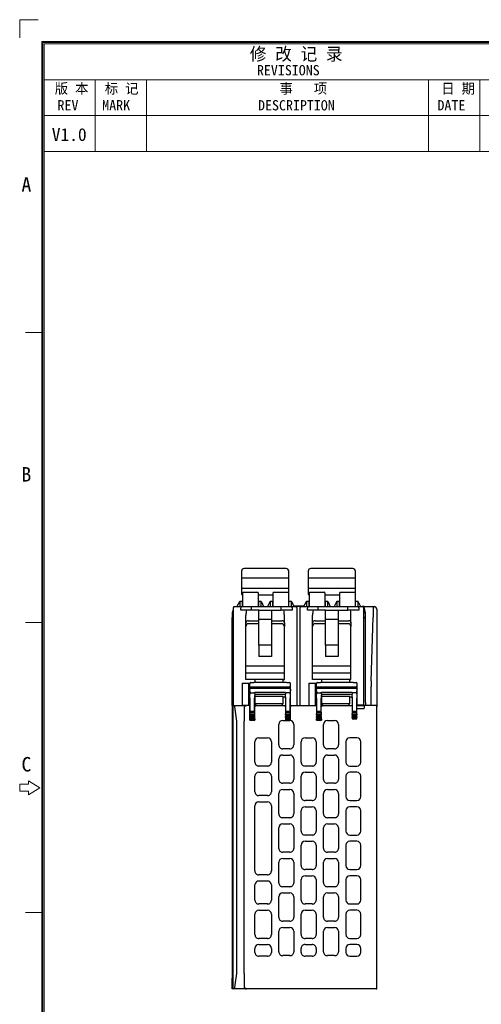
# Model space of a CAD drawing. Header units: millimetres. Extents: x 0 to 427, y 0 to 299.
# Tile 12 of 34: x 0 to 90, y 107 to 299. Entities that reach past the tile are written whole.
import ezdxf
from ezdxf.enums import TextEntityAlignment as Align

# ---------------------------------------------------------------- set-up
doc = ezdxf.new("R2010")
doc.units = ezdxf.units.MM
doc.header["$MEASUREMENT"] = 0
for name, color, linetype, lineweight in [('Layer0000', 7, 'Continuous', 25), ('粗实线', 7, 'Continuous', 30), ('细实线层', 7, 'Continuous', 18)]:
    doc.layers.add(name, color=color, linetype=linetype, lineweight=lineweight)
doc.styles.add('鸿蒙CAD', font='txt')

# ---------------------------------------------------------------- blocks, each defined once
blk = doc.blocks.new('Plastic_A3')
at = {"layer": '细实线层'}
for p, q in [((225.46, 633.8), (225.46, 630.27)), ((225.46, 633.8), (229, 633.8)), ((229.71, 338.7), (229.71, 629.56)), ((229.71, 629.56), (648.26, 629.56)), ((229.93, 338.92), (229.93, 629.33)), ((229.93, 629.33), (648.03, 629.33)), ((230.16, 339.15), (230.16, 629.11)), ((230.16, 629.11), (647.81, 629.11)), ((230.16, 622.11), (330.16, 622.11)), ((240.16, 608.11), (240.16, 622.11)), ((250.16, 608.11), (250.16, 622.11)), ((305.16, 608.11), (305.16, 622.11)), ((315.16, 608.11), (315.16, 622.11)), ((230.16, 615.11), (330.16, 615.11)), ((230.16, 608.11), (330.16, 608.11)), ((229.93, 572.83), (226.54, 572.83)), ((229.93, 516.33), (226.54, 516.33)), ((227.11, 485.49), (227.11, 484.81)), ((229.37, 484.13), (227.11, 485.49)), ((225.41, 484.81), (225.41, 483.45)), ((227.11, 484.81), (225.41, 484.81)), ((227.11, 482.77), (229.37, 484.13)), ((225.41, 483.45), (227.11, 483.45)), ((227.11, 483.45), (227.11, 482.77)), ((229.93, 459.83), (226.54, 459.83))]:
    blk.add_line(p, q, dxfattribs=at)
at = {"layer": '细实线层', "style": '鸿蒙CAD'}
for s, height, p in [('REVISIONS', 2, (271.68, 622.96)), ('REV', 2, (232.79, 616.13)), ('MARK', 2, (241.51, 616.13)), ('DESCRIPTION', 2, (271.9, 616.13)), ('DATE', 2, (306.89, 616.13)), ('A', 2.82, (225.76, 600.29)), ('B', 2.82, (225.76, 543.79)), ('C', 2.82, (225.76, 487.29))]:
    blk.add_text(s, height=height, dxfattribs=at).set_placement(p)
at = {"layer": '细实线层', "attachment_point": 7, "style": '鸿蒙CAD'}
for s, insert, char_height, width in [('修 改 记 录', (270.29, 625.59), 2.5, 21.9821), ('版 本', (232.26, 619.17), 2, 9.8795), ('标 记', (242.02, 619.17), 2, 9.692), ('事   项', (276.09, 619.17), 2, 14.2946), ('日 期', (307.65, 619.17), 2, 8.6607)]:
    blk.add_mtext(s, dxfattribs=dict(at, insert=insert, char_height=char_height, width=width))
at = {"layer": '细实线层', "style": '鸿蒙CAD'}
for tag, p in [('V1.0', (231.67, 610.16)), ('XXXN', (538.26, 343))]:
    blk.add_attdef(tag, p, '', height=2.5, dxfattribs=at)
for tag, height, p in [('XXXE', 2.5, (540.24, 365.07)), ('XXXC', 2.5, (573.27, 365.07)), ('XXXA', 2, (624.03, 365.07)), ('XXXG', 2.5, (497.76, 358.07)), ('XXXK', 2, (514.01, 357.04)), ('mm', 2.5, (540.24, 358.07)), ('XXXD', 2.5, (573.27, 358.07)), ('XXXB', 2.5, (624.03, 358.07)), ('XXXM', 2.5, (501.13, 341.19))]:
    blk.add_attdef(tag, text='', height=height, dxfattribs=at).set_placement(p, align=Align.CENTER)
blk.add_attdef('XXXJ', text='', height=2.5, dxfattribs=at).set_placement((503.31, 352.09), align=Align.MIDDLE_RIGHT)

msp = doc.modelspace()

# ---------------------------------------------------------------- linework, layer by layer
at = {"layer": 'Layer0000', "color": 7, "linetype": 'Continuous', "lineweight": 25}
for p, q in [((43.22, 191.9), (43.22, 190.5)), ((51.92, 192.4), (43.72, 192.4)), ((52.42, 190.5), (52.42, 191.9)), ((56.22, 191.9), (56.22, 190.5)), ((64.92, 192.4), (56.72, 192.4)), ((65.42, 190.5), (65.42, 191.9)), ((52.42, 190.5), (43.22, 190.5)), ((43.22, 190.5), (43.22, 188.51)), ((52.42, 188.51), (52.42, 190.5)), ((65.42, 190.5), (56.22, 190.5)), ((56.22, 190.5), (56.22, 188.51)), ((65.42, 188.51), (65.42, 190.5)), ((52.42, 188.51), (43.22, 188.51)), ((43.22, 188.51), (43.22, 187.55)), ((52.42, 187.55), (52.42, 188.51)), ((65.42, 188.51), (56.22, 188.51)), ((56.22, 188.51), (56.22, 187.55)), ((65.42, 187.55), (65.42, 188.51)), ((43.22, 187.55), (43.22, 187.4)), ((43.22, 187.4), (43.22, 187.33)), ((43.22, 187.33), (43.22, 187.31)), ((43.22, 187.31), (43.47, 187.31)), ((43.47, 187.31), (43.22, 187.31)), ((43.47, 184.98), (43.47, 187.68)), ((43.57, 187.78), (46.37, 187.78)), ((46.47, 187.68), (46.47, 184.98)), ((49.37, 187.2), (46.47, 187.2)), ((49.37, 184.98), (49.37, 187.68)), ((49.47, 187.78), (52.27, 187.78)), ((52.37, 187.68), (52.37, 184.98)), ((52.37, 187.31), (52.42, 187.31)), ((52.42, 187.31), (52.37, 187.31)), ((52.42, 187.4), (52.42, 187.55)), ((52.42, 187.33), (52.42, 187.4)), ((52.42, 187.31), (52.42, 187.33)), ((56.22, 187.55), (56.22, 187.4)), ((56.22, 187.4), (56.22, 187.33)), ((56.22, 187.33), (56.22, 187.31)), ((56.22, 187.31), (56.47, 187.31)), ((56.47, 187.31), (56.22, 187.31)), ((56.47, 184.98), (56.47, 187.68)), ((56.57, 187.78), (59.37, 187.78)), ((59.47, 187.68), (59.47, 184.98)), ((62.37, 187.2), (59.47, 187.2)), ((62.37, 184.98), (62.37, 187.68)), ((62.47, 187.78), (65.27, 187.78)), ((65.37, 187.68), (65.37, 184.98)), ((65.37, 187.31), (65.42, 187.31)), ((65.42, 187.31), (65.37, 187.31)), ((65.42, 187.4), (65.42, 187.55)), ((65.42, 187.33), (65.42, 187.4)), ((65.42, 187.31), (65.42, 187.33)), ((41.57, 184.38), (41.42, 183.78)), ((41.57, 184.68), (41.57, 165.68)), ((41.87, 184.98), (43.19, 184.98)), ((42.84, 185.93), (42.29, 184.98)), ((43.01, 185.98), (42.93, 185.98)), ((42.96, 184.98), (42.96, 185.88)), ((43.27, 185.98), (43.01, 185.98)), ((43.07, 184.29), (43.07, 184.68)), ((44.98, 184.29), (43.07, 184.29)), ((43.19, 184.98), (45.19, 184.98)), ((43.37, 185.88), (43.37, 184.98)), ((45.19, 184.29), (44.98, 184.29)), ((45.19, 184.98), (50.95, 184.98)), ((45.19, 184.68), (45.19, 184.98)), ((45.19, 184.29), (45.19, 184.68)), ((46.57, 184.29), (45.19, 184.29)), ((46.57, 184.98), (46.57, 185.88)), ((46.57, 182.49), (46.57, 184.29)), ((46.57, 184.29), (49.07, 184.29)), ((46.93, 185.98), (46.67, 185.98)), ((47.01, 185.98), (46.93, 185.98)), ((46.99, 185.88), (46.98, 184.98)), ((47.1, 185.92), (47.53, 184.98)), ((48.74, 185.92), (48.31, 184.98)), ((48.91, 185.98), (48.83, 185.98)), ((48.86, 184.98), (48.86, 185.88)), ((49.17, 185.98), (48.91, 185.98)), ((49.07, 184.29), (49.07, 182.49)), ((49.07, 184.29), (50.95, 184.29)), ((49.27, 185.88), (49.27, 184.98)), ((50.95, 184.98), (52.95, 184.98)), ((50.95, 184.68), (50.95, 184.98)), ((50.95, 184.29), (50.95, 184.68)), ((51.16, 184.29), (50.95, 184.29)), ((53.07, 184.29), (51.16, 184.29)), ((52.47, 184.98), (52.47, 185.88)), ((52.91, 185.98), (52.57, 185.98)), ((52.89, 185.88), (52.88, 184.98)), ((52.95, 184.98), (53.77, 184.98)), ((53, 185.92), (53.43, 184.98)), ((53.07, 184.68), (53.07, 184.29)), ((55.35, 185.08), (53.39, 185.08)), ((54.87, 184.98), (53.77, 184.98)), ((54.07, 165.68), (54.07, 184.68)), ((54.57, 184.68), (54.57, 165.68)), ((54.87, 184.98), (56.19, 184.98)), ((55.36, 185.1), (54.89, 185.1)), ((54.89, 185.1), (54.89, 185.08)), ((55.84, 185.93), (55.29, 184.98)), ((56.01, 185.98), (55.93, 185.98)), ((55.96, 184.98), (55.96, 185.88)), ((56.27, 185.98), (56.01, 185.98)), ((56.07, 184.29), (56.07, 184.68)), ((57.98, 184.29), (56.07, 184.29)), ((56.19, 184.98), (58.19, 184.98)), ((56.37, 185.88), (56.37, 184.98)), ((58.19, 184.29), (57.98, 184.29)), ((58.19, 184.98), (63.95, 184.98)), ((58.19, 184.68), (58.19, 184.98)), ((58.19, 184.29), (58.19, 184.68)), ((59.57, 184.29), (58.19, 184.29)), ((59.57, 184.98), (59.57, 185.88)), ((59.57, 182.49), (59.57, 184.29)), ((59.57, 184.29), (62.07, 184.29)), ((59.93, 185.98), (59.67, 185.98)), ((60.01, 185.98), (59.93, 185.98)), ((59.99, 185.88), (59.98, 184.98)), ((60.1, 185.92), (60.53, 184.98)), ((61.74, 185.92), (61.31, 184.98)), ((61.91, 185.98), (61.83, 185.98)), ((61.86, 184.98), (61.86, 185.88)), ((62.17, 185.98), (61.91, 185.98)), ((62.07, 184.29), (62.07, 182.49)), ((62.07, 184.29), (63.95, 184.29)), ((62.27, 185.88), (62.27, 184.98)), ((63.95, 184.98), (65.95, 184.98)), ((63.95, 184.68), (63.95, 184.98)), ((63.95, 184.29), (63.95, 184.68)), ((64.16, 184.29), (63.95, 184.29)), ((66.07, 184.29), (64.16, 184.29)), ((65.47, 184.98), (65.47, 185.88)), ((65.91, 185.98), (65.57, 185.98)), ((65.89, 185.88), (65.88, 184.98)), ((65.95, 184.98), (66.77, 184.98)), ((66, 185.92), (66.43, 184.98)), ((66.07, 184.68), (66.07, 184.29)), ((67.12, 184.98), (66.77, 184.98)), ((67.07, 165.76), (67.07, 184.68)), ((67.22, 183.77), (67.07, 184.38)), ((67.12, 184.96), (67.12, 184.98)), ((67.12, 184.98), (69.12, 184.98)), ((67.42, 183.78), (67.12, 184.96)), ((68.91, 184.7), (68.87, 182.91)), ((69.12, 184.98), (69.15, 184.98)), ((69.62, 184.48), (69.62, 182.91)), ((41.42, 183.78), (41.42, 182.84)), ((41.42, 182.77), (41.42, 182.84)), ((41.42, 165.68), (41.42, 182.77)), ((44.07, 181.83), (44.07, 183.29)), ((46.57, 177.49), (46.57, 182.49)), ((49.07, 182.49), (46.57, 182.49)), ((49.07, 182.49), (49.07, 177.49)), ((51.57, 181.83), (51.57, 183.29)), ((57.07, 181.83), (57.07, 183.29)), ((59.57, 177.49), (59.57, 182.49)), ((62.07, 182.49), (59.57, 182.49)), ((62.07, 182.49), (62.07, 177.49)), ((64.57, 181.83), (64.57, 183.29)), ((67.07, 182.83), (67.22, 182.84)), ((67.07, 182.78), (67.22, 182.78)), ((67.42, 182.84), (67.22, 182.84)), ((67.42, 182.84), (67.42, 183.78)), ((67.42, 182.58), (67.42, 182.84)), ((67.42, 166.33), (67.42, 182.58)), ((68.53, 170.51), (68.87, 182.91)), ((69.62, 182.91), (69.62, 169.33)), ((44.07, 181.11), (44.07, 181.83)), ((44.07, 173.37), (44.07, 181.11)), ((44.57, 182.22), (46.57, 182.22)), ((46.57, 181.65), (44.57, 181.65)), ((49.07, 182.22), (51.07, 182.22)), ((51.07, 181.65), (49.07, 181.65)), ((51.57, 181.83), (51.57, 181.11)), ((51.57, 173.37), (51.57, 181.11)), ((57.07, 181.11), (57.07, 181.83)), ((57.07, 173.37), (57.07, 181.11)), ((57.57, 182.22), (59.57, 182.22)), ((59.57, 181.65), (57.57, 181.65)), ((62.07, 182.22), (64.07, 182.22)), ((64.07, 181.65), (62.07, 181.65)), ((64.57, 181.83), (64.57, 181.11)), ((64.57, 173.37), (64.57, 181.11)), ((49.07, 177.49), (46.57, 177.49)), ((46.57, 177.49), (46.57, 175.29)), ((49.07, 177.49), (49.07, 175.29)), ((62.07, 177.49), (59.57, 177.49)), ((59.57, 177.49), (59.57, 175.29)), ((62.07, 177.49), (62.07, 175.29)), ((49.07, 175.29), (46.57, 175.29)), ((62.07, 175.29), (59.57, 175.29)), ((44.07, 172.02), (44.07, 173.37)), ((51.57, 173.37), (44.07, 173.37)), ((51.57, 172.02), (51.57, 173.37)), ((57.07, 172.02), (57.07, 173.37)), ((64.57, 173.37), (57.07, 173.37)), ((64.57, 172.02), (64.57, 173.37)), ((44.07, 170.78), (44.07, 172.02)), ((51.57, 172.02), (44.07, 172.02)), ((51.57, 170.78), (51.57, 172.02)), ((57.07, 170.78), (57.07, 172.02)), ((64.57, 172.02), (57.07, 172.02)), ((64.57, 170.78), (64.57, 172.02)), ((43.32, 170.08), (43.32, 165.68)), ((43.32, 170.08), (44.85, 170.08)), ((45.87, 170.78), (44.07, 170.78)), ((44.67, 165.68), (44.67, 170.08)), ((44.83, 165.68), (44.83, 169.98)), ((44.83, 169.37), (45.03, 169.37)), ((45.03, 170.18), (45.61, 170.18)), ((45.03, 169.37), (52.56, 169.37)), ((45.05, 169.09), (52.54, 169.09)), ((47.61, 170.18), (45.61, 170.18)), ((45.87, 170.76), (45.87, 170.78)), ((45.87, 170.18), (45.87, 170.76)), ((51.32, 170.76), (45.87, 170.76)), ((51.98, 170.18), (47.61, 170.18)), ((51.32, 170.76), (51.32, 170.78)), ((51.32, 170.78), (51.57, 170.78)), ((51.32, 170.18), (51.32, 170.76)), ((51.98, 170.18), (52.56, 170.18)), ((52.76, 169.37), (52.56, 169.37)), ((52.76, 165.68), (52.76, 169.98)), ((56.32, 170.08), (56.32, 165.68)), ((56.32, 170.08), (57.85, 170.08)), ((56.32, 170.08), (56.32, 165.68)), ((56.32, 170.08), (57.85, 170.08)), ((58.87, 170.78), (57.07, 170.78)), ((57.67, 165.68), (57.67, 170.08)), ((57.83, 165.68), (57.83, 169.98)), ((57.83, 169.37), (58.03, 169.37)), ((58.03, 170.18), (58.61, 170.18)), ((58.03, 169.37), (65.56, 169.37)), ((58.05, 169.09), (65.54, 169.09)), ((60.61, 170.18), (58.61, 170.18)), ((58.87, 170.76), (58.87, 170.78)), ((58.87, 170.18), (58.87, 170.76)), ((64.32, 170.76), (58.87, 170.76)), ((64.98, 170.18), (60.61, 170.18)), ((64.32, 170.76), (64.32, 170.78)), ((64.32, 170.78), (64.57, 170.78)), ((64.32, 170.18), (64.32, 170.76)), ((64.98, 170.18), (65.56, 170.18)), ((65.76, 169.37), (65.56, 169.37)), ((65.76, 165.68), (65.76, 169.98)), ((68.52, 169.39), (68.52, 169.44)), ((68.53, 165.68), (68.52, 169.39)), ((69.62, 169.33), (69.62, 165.48)), ((44.85, 168.59), (44.85, 167.99)), ((44.85, 167.99), (44.86, 167.95)), ((44.86, 167.15), (44.86, 164.38)), ((45.05, 168.18), (45.59, 168.18)), ((45.78, 167.95), (45.79, 167.98)), ((45.78, 164.38), (45.78, 167.15)), ((51.8, 168.24), (45.79, 168.24)), ((45.79, 167.98), (45.79, 168.24)), ((45.81, 167.89), (51.78, 167.89)), ((45.81, 167.38), (45.87, 167.38)), ((45.81, 165.68), (45.81, 167.38)), ((45.87, 166.01), (45.87, 167.48)), ((51.32, 167.48), (45.87, 167.48)), ((51.32, 166.01), (51.32, 167.48)), ((51.32, 167.38), (51.78, 167.38)), ((51.78, 167.38), (51.78, 165.68)), ((51.8, 168.24), (51.8, 167.98)), ((51.8, 167.98), (51.81, 167.95)), ((51.81, 167.15), (51.81, 164.38)), ((52.54, 168.18), (52, 168.18)), ((52.73, 167.95), (52.74, 167.99)), ((52.73, 164.38), (52.73, 167.15)), ((52.74, 167.99), (52.74, 168.59)), ((57.85, 168.59), (57.85, 167.99)), ((57.85, 167.99), (57.86, 167.95)), ((57.86, 167.15), (57.86, 164.38)), ((58.05, 168.18), (58.59, 168.18)), ((58.78, 167.95), (58.79, 167.98)), ((58.78, 164.38), (58.78, 167.15)), ((64.8, 168.24), (58.79, 168.24)), ((58.79, 167.98), (58.79, 168.24)), ((58.81, 167.89), (64.78, 167.89)), ((58.81, 167.38), (58.87, 167.38)), ((58.81, 165.68), (58.81, 167.38)), ((58.87, 166.01), (58.87, 167.48)), ((64.32, 167.48), (58.87, 167.48)), ((64.32, 166.01), (64.32, 167.48)), ((64.32, 167.38), (64.78, 167.38)), ((64.78, 167.38), (64.78, 165.68)), ((64.8, 168.24), (64.8, 167.98)), ((64.8, 167.98), (64.81, 167.95)), ((64.81, 167.15), (64.81, 164.38)), ((65.54, 168.18), (65, 168.18)), ((65.73, 167.95), (65.74, 167.99)), ((65.73, 164.38), (65.73, 167.15)), ((65.74, 167.99), (65.74, 168.59)), ((41.42, 165.68), (41.42, 163.57)), ((41.62, 165.68), (41.42, 165.68)), ((41.62, 110.48), (41.62, 165.68)), ((41.67, 165.68), (41.62, 165.68)), ((41.67, 165.68), (41.87, 165.68)), ((41.67, 165.67), (41.67, 165.68)), ((41.7, 165.67), (41.67, 165.67)), ((41.74, 165.67), (41.71, 165.67)), ((41.78, 165.67), (41.74, 165.67)), ((41.87, 165.68), (43.32, 165.68)), ((42.32, 162.68), (41.9, 165.45)), ((44.72, 165.68), (43.32, 165.68)), ((44.22, 165.67), (43.32, 165.67)), ((43.72, 165.17), (43.72, 162.68)), ((44.62, 165.68), (44.62, 165.68)), ((44.72, 165.68), (44.81, 165.68)), ((44.81, 165.68), (44.83, 165.68)), ((44.81, 165.68), (44.85, 165.6)), ((44.85, 162.88), (44.85, 165.1)), ((45.79, 165.63), (45.81, 165.68)), ((45.79, 162.88), (45.79, 165.42)), ((45.81, 165.68), (51.78, 165.68)), ((51.32, 166.01), (45.87, 166.01)), ((51.78, 165.68), (51.8, 165.63)), ((51.8, 165.42), (51.8, 162.91)), ((52.74, 165.63), (52.76, 165.68)), ((57.85, 165.63), (52.74, 165.63)), ((52.74, 162.91), (52.74, 165.43)), ((52.76, 165.68), (57.62, 165.68)), ((58.79, 165.63), (58.81, 165.68)), ((58.81, 165.68), (64.78, 165.68)), ((64.32, 166.01), (58.87, 166.01)), ((67.12, 165.64), (65.74, 165.64)), ((65.74, 165.14), (67.12, 165.14)), ((67.12, 165.76), (65.76, 165.75)), ((67.12, 165.76), (67.12, 165.68)), ((67.12, 165.68), (67.12, 165.18)), ((69.5, 165.68), (67.12, 165.68)), ((67.12, 165.14), (67.12, 165.18)), ((67.22, 165.68), (67.22, 165.68)), ((67.42, 166.29), (67.42, 166.29)), ((67.42, 166.28), (67.42, 165.68)), ((69.62, 110.68), (69.62, 165.48)), ((41.42, 163.57), (41.42, 156.9)), ((44.85, 163.19), (45.78, 163.19)), ((44.85, 163.19), (44.85, 163.08)), ((45.06, 164.58), (44.86, 164.38)), ((44.86, 164.38), (45.78, 164.38)), ((44.86, 164.38), (44.86, 164.38)), ((44.86, 164.38), (44.86, 164.08)), ((44.86, 164.08), (45.78, 164.08)), ((44.86, 163.88), (45.78, 163.88)), ((44.86, 163.88), (44.86, 163.88)), ((44.86, 163.68), (45.78, 163.68)), ((44.86, 163.68), (44.86, 163.58)), ((44.86, 163.58), (45.78, 163.58)), ((44.86, 163.38), (45.78, 163.38)), ((45.06, 164.58), (45.58, 164.58)), ((45.58, 164.58), (45.78, 164.38)), ((45.78, 164.38), (45.78, 164.38)), ((45.78, 164.38), (45.78, 164.08)), ((45.78, 163.88), (45.78, 163.88)), ((45.78, 163.68), (45.78, 163.58)), ((45.78, 163.19), (45.78, 163.08)), ((52.01, 164.58), (51.81, 164.38)), ((51.81, 164.38), (52.73, 164.38)), ((51.81, 164.38), (51.81, 164.38)), ((51.81, 164.38), (51.81, 164.08)), ((51.81, 164.08), (52.73, 164.08)), ((51.81, 163.88), (52.73, 163.88)), ((51.81, 163.88), (51.81, 163.88)), ((51.81, 163.68), (52.73, 163.68)), ((51.81, 163.68), (51.81, 163.58)), ((51.81, 163.58), (52.73, 163.58)), ((51.81, 163.38), (52.73, 163.38)), ((51.81, 163.19), (52.74, 163.19)), ((51.81, 163.19), (51.81, 163.08)), ((52.01, 164.58), (52.53, 164.58)), ((52.73, 164.38), (52.53, 164.58)), ((52.73, 164.38), (52.73, 164.38)), ((52.73, 164.08), (52.73, 164.38)), ((52.73, 163.88), (52.73, 163.88)), ((52.73, 163.58), (52.73, 163.68)), ((52.74, 163.08), (52.74, 163.19)), ((57.85, 163.19), (58.78, 163.19)), ((57.85, 163.19), (57.85, 163.08)), ((58.06, 164.58), (57.86, 164.38)), ((57.86, 164.38), (58.78, 164.38)), ((57.86, 164.38), (57.86, 164.38)), ((57.86, 164.38), (57.86, 164.08)), ((57.86, 164.08), (58.78, 164.08)), ((57.86, 163.88), (58.78, 163.88)), ((57.86, 163.88), (57.86, 163.88)), ((57.86, 163.68), (58.78, 163.68)), ((57.86, 163.68), (57.86, 163.58)), ((57.86, 163.58), (58.78, 163.58)), ((57.86, 163.38), (58.78, 163.38)), ((58.06, 164.58), (58.58, 164.58)), ((58.58, 164.58), (58.78, 164.38)), ((58.78, 164.38), (58.78, 164.38)), ((58.78, 164.38), (58.78, 164.08)), ((58.78, 163.88), (58.78, 163.88)), ((58.78, 163.68), (58.78, 163.58)), ((58.78, 163.19), (58.78, 163.08)), ((65.01, 164.58), (64.81, 164.38)), ((64.81, 164.38), (65.73, 164.38)), ((64.81, 164.38), (64.81, 164.38)), ((64.81, 164.38), (64.81, 164.08)), ((64.81, 164.08), (65.73, 164.08)), ((64.81, 163.88), (65.73, 163.88)), ((64.81, 163.88), (64.81, 163.88)), ((64.81, 163.68), (65.73, 163.68)), ((64.81, 163.68), (64.81, 163.58)), ((64.81, 163.58), (65.73, 163.58)), ((64.81, 163.38), (65.73, 163.38)), ((64.81, 163.19), (65.74, 163.19)), ((64.81, 163.19), (64.81, 163.08)), ((65.01, 164.58), (65.53, 164.58)), ((65.73, 164.38), (65.53, 164.58)), ((65.73, 164.38), (65.73, 164.38)), ((65.73, 164.08), (65.73, 164.38)), ((65.73, 163.88), (65.73, 163.88)), ((65.73, 163.58), (65.73, 163.68)), ((65.74, 163.08), (65.74, 163.19)), ((42.32, 113.48), (42.32, 162.68)), ((43.72, 113.48), (43.72, 162.68)), ((44.85, 163.08), (45.78, 163.08)), ((44.85, 162.88), (45.79, 162.88)), ((44.85, 162.88), (44.85, 162.88)), ((45.79, 162.88), (45.79, 162.88)), ((50.49, 158.03), (50.5, 162.03)), ((51.25, 162.78), (52.65, 162.78)), ((51.81, 163.08), (51.8, 162.94)), ((51.8, 162.94), (52.65, 162.94)), ((51.8, 162.94), (51.8, 162.91)), ((51.81, 163.08), (52.74, 163.08)), ((52.74, 162.93), (52.74, 163.08)), ((52.74, 162.91), (52.74, 162.93)), ((53.4, 162.03), (53.4, 158.03)), ((57.85, 163.08), (58.78, 163.08)), ((57.85, 162.88), (58.79, 162.88)), ((57.85, 162.88), (57.85, 162.88)), ((58.79, 162.88), (58.79, 162.88)), ((59.21, 158.03), (59.22, 162.03)), ((59.97, 162.78), (61.37, 162.78)), ((62.12, 162.03), (62.12, 158.03)), ((64.81, 163.08), (65.74, 163.08)), ((46.59, 159.41), (48.29, 159.41)), ((55.61, 159.41), (57.01, 159.41)), ((65.73, 159.41), (64.33, 159.41)), ((45.83, 154.66), (45.83, 158.66)), ((49.04, 158.66), (49.04, 154.66)), ((54.85, 154.66), (54.85, 158.66)), ((57.76, 158.66), (57.76, 154.66)), ((63.58, 158.66), (63.58, 154.66)), ((66.48, 154.66), (66.48, 158.66)), ((41.42, 156.9), (41.42, 156.68)), ((41.42, 156.68), (41.42, 155.86)), ((41.42, 155.86), (41.42, 155.17)), ((52.65, 157.28), (51.25, 157.28)), ((51.25, 156.06), (52.65, 156.06)), ((61.37, 157.28), (59.97, 157.28)), ((59.97, 156.06), (61.37, 156.06)), ((41.42, 155.17), (41.42, 152.19)), ((48.29, 153.91), (46.59, 153.91)), ((50.49, 151.31), (50.49, 155.31)), ((53.4, 155.31), (53.4, 151.31)), ((57.01, 153.91), (55.61, 153.91)), ((59.21, 151.31), (59.21, 155.31)), ((62.12, 155.31), (62.12, 151.31)), ((64.33, 153.91), (65.73, 153.91)), ((41.42, 152.19), (41.42, 151.5)), ((45.83, 148.89), (45.83, 151.94)), ((46.59, 152.69), (48.29, 152.69)), ((49.04, 151.94), (49.04, 148.89)), ((54.85, 147.94), (54.85, 151.94)), ((55.61, 152.69), (57.01, 152.69)), ((57.76, 151.94), (57.76, 147.94)), ((63.58, 151.94), (63.58, 147.94)), ((65.73, 152.69), (64.33, 152.69)), ((66.48, 147.94), (66.48, 151.94)), ((41.42, 151.5), (41.42, 150.68)), ((41.42, 150.68), (41.42, 125.48)), ((52.65, 150.56), (51.25, 150.56)), ((61.37, 150.56), (59.97, 150.56)), ((48.29, 148.14), (46.59, 148.14)), ((50.49, 144.59), (50.49, 148.59)), ((51.25, 149.35), (52.65, 149.35)), ((53.4, 148.59), (53.4, 144.59)), ((59.21, 144.59), (59.21, 148.59)), ((59.97, 149.35), (61.37, 149.35)), ((62.12, 148.59), (62.12, 144.59)), ((45.82, 133.47), (45.82, 146.17)), ((46.57, 146.92), (48.29, 146.92)), ((49.04, 146.17), (49.04, 133.47)), ((57.01, 147.19), (55.61, 147.19)), ((55.61, 145.98), (57.01, 145.98)), ((64.33, 147.19), (65.73, 147.19)), ((65.73, 145.97), (64.33, 145.97)), ((54.85, 141.22), (54.85, 145.22)), ((57.76, 145.22), (57.76, 141.22)), ((63.58, 145.22), (63.58, 141.22)), ((66.48, 141.22), (66.48, 145.22)), ((52.65, 143.84), (51.25, 143.84)), ((51.25, 142.63), (52.65, 142.63)), ((61.37, 143.84), (59.97, 143.84)), ((59.97, 142.63), (61.37, 142.63)), ((50.49, 137.87), (50.49, 141.87)), ((53.4, 141.87), (53.4, 137.87)), ((57.01, 140.47), (55.61, 140.47)), ((59.21, 137.87), (59.21, 141.87)), ((62.12, 141.87), (62.12, 137.87)), ((64.33, 140.47), (65.73, 140.47)), ((54.85, 134.5), (54.85, 138.5)), ((55.61, 139.26), (57.01, 139.26)), ((57.76, 138.5), (57.76, 134.5)), ((63.58, 138.5), (63.58, 134.5)), ((65.73, 139.25), (64.33, 139.25)), ((66.48, 134.5), (66.48, 138.5)), ((52.65, 137.12), (51.25, 137.12)), ((61.37, 137.12), (59.97, 137.12)), ((50.49, 131.15), (50.49, 135.15)), ((51.25, 135.91), (52.65, 135.91)), ((53.4, 135.15), (53.4, 131.15)), ((59.21, 131.15), (59.21, 135.15)), ((59.97, 135.91), (61.37, 135.91)), ((62.12, 135.15), (62.12, 131.15)), ((48.29, 132.72), (46.57, 132.72)), ((57.01, 133.75), (55.61, 133.75)), ((55.61, 132.54), (57.01, 132.54)), ((64.33, 133.75), (65.73, 133.75)), ((65.73, 132.53), (64.33, 132.53)), ((45.83, 127.78), (45.83, 130.75)), ((46.59, 131.51), (48.29, 131.51)), ((49.04, 130.75), (49.04, 127.78)), ((54.85, 127.78), (54.85, 131.78)), ((57.76, 131.78), (57.76, 127.78)), ((63.58, 131.78), (63.58, 127.78)), ((66.48, 127.78), (66.48, 131.78)), ((52.65, 130.4), (51.25, 130.4)), ((51.25, 129.19), (52.65, 129.19)), ((61.37, 130.4), (59.97, 130.4)), ((59.97, 129.19), (61.37, 129.19)), ((48.29, 127.03), (46.59, 127.03)), ((50.49, 124.43), (50.49, 128.43)), ((53.4, 128.43), (53.4, 124.43)), ((57.01, 127.03), (55.61, 127.03)), ((59.21, 124.43), (59.21, 128.43)), ((62.12, 128.43), (62.12, 124.43)), ((64.33, 127.03), (65.73, 127.03)), ((41.42, 125.48), (41.42, 124.66)), ((45.83, 121.06), (45.83, 125.06)), ((46.59, 125.82), (48.29, 125.82)), ((49.04, 125.06), (49.04, 121.06)), ((54.85, 121.06), (54.85, 125.06)), ((55.61, 125.82), (57.01, 125.82)), ((57.76, 125.06), (57.76, 121.06)), ((63.58, 125.06), (63.58, 121.06)), ((65.73, 125.81), (64.33, 125.81)), ((66.48, 121.06), (66.48, 125.06)), ((41.42, 124.66), (41.42, 123.97)), ((41.42, 123.97), (41.42, 120.99)), ((52.65, 123.68), (51.25, 123.68)), ((61.37, 123.68), (59.97, 123.68)), ((41.42, 120.99), (41.42, 120.3)), ((50.49, 117.71), (50.49, 121.71)), ((51.25, 122.47), (52.65, 122.47)), ((53.4, 121.71), (53.4, 117.71)), ((59.21, 117.71), (59.21, 121.71)), ((59.97, 122.47), (61.37, 122.47)), ((62.12, 121.71), (62.12, 117.71)), ((41.42, 120.3), (41.42, 119.48)), ((41.42, 119.48), (41.42, 119.25)), ((41.42, 119.25), (41.42, 112.59)), ((48.29, 120.31), (46.59, 120.31)), ((46.59, 119.13), (48.29, 119.13)), ((57.01, 120.31), (55.61, 120.31)), ((55.61, 119.13), (57.01, 119.13)), ((59.21, 119.79), (59.22, 119.79)), ((64.33, 120.31), (65.73, 120.31)), ((65.73, 119.13), (64.33, 119.13)), ((45.83, 117.59), (45.83, 118.38)), ((49.04, 118.38), (49.04, 117.59)), ((54.85, 117.59), (54.85, 118.38)), ((57.76, 118.38), (57.76, 117.59)), ((63.58, 118.38), (63.58, 117.59)), ((66.48, 117.59), (66.48, 118.38)), ((48.29, 116.83), (46.59, 116.83)), ((52.65, 116.96), (51.25, 116.96)), ((57.01, 116.83), (55.61, 116.83)), ((61.37, 116.96), (59.97, 116.96)), ((64.33, 116.84), (65.73, 116.84)), ((41.99, 111.25), (42.32, 113.48)), ((43.72, 113.48), (43.71, 110.98)), ((41.42, 110.48), (41.42, 112.59)), ((41.62, 110.48), (41.42, 110.48)), ((41.69, 110.48), (41.62, 110.48)), ((44.21, 110.48), (41.69, 110.48)), ((41.9, 110.71), (41.98, 111.21)), ((41.98, 111.21), (41.99, 111.25)), ((69.5, 110.48), (44.21, 110.48))]:
    msp.add_line(p, q, dxfattribs=at)
for centre, radius, start, end in [((43.72, 191.9), 0.5, 90, 180), ((51.92, 191.9), 0.5, 0, 90), ((56.72, 191.9), 0.5, 90, 180), ((64.92, 191.9), 0.5, 0, 90), ((43.57, 187.68), 0.1, 90, 180), ((46.37, 187.68), 0.1, 0, 90), ((49.47, 187.68), 0.1, 90, 180), ((52.27, 187.68), 0.1, 0, 90), ((56.57, 187.68), 0.1, 90, 180), ((59.37, 187.68), 0.1, 0, 90), ((62.47, 187.68), 0.1, 90, 180), ((65.27, 187.68), 0.1, 0, 90), ((41.87, 184.68), 0.3, 90, 180), ((42.93, 185.88), 0.1, 90, 150), ((43.04, 185.9), 0.0863, 111.1655, 193.1065), ((43.27, 185.88), 0.1, 0.0477, 90), ((48.43, 183.31), 4.36, 167.0178, 180.2445), ((46.67, 185.88), 0.1, 90, 179.9894), ((46.9, 185.9), 0.0863, 346.8903, 68.8148), ((47.01, 185.88), 0.1, 24.7913, 90), ((48.83, 185.88), 0.1, 90, 155.2087), ((48.94, 185.9), 0.0863, 111.1657, 193.1065), ((49.17, 185.88), 0.1, 0.0477, 90), ((47.42, 183.33), 4.15, 359.3689, 13.2669), ((52.57, 185.88), 0.1, 89.9986, 179.8236), ((53.02, 185.88), 0.131, 146.6015, 181.7107), ((52.91, 185.88), 0.1, 79.5235, 89.8845), ((52.9, 185.98), 0.0281, 289.7672, 351.1783), ((52.91, 185.88), 0.1, 24.7913, 79.5268), ((53.77, 184.68), 0.3, 0, 90), ((54.87, 184.68), 0.3, 90, 180), ((55.93, 185.88), 0.1, 90, 150), ((56.04, 185.9), 0.0863, 111.1655, 193.1065), ((56.27, 185.88), 0.1, 0.0477, 90), ((61.43, 183.31), 4.36, 167.0178, 180.2445), ((59.67, 185.88), 0.1, 90, 179.9894), ((59.9, 185.9), 0.0863, 346.8903, 68.8148), ((60.01, 185.88), 0.1, 24.7913, 90), ((61.83, 185.88), 0.1, 90, 155.2087), ((61.94, 185.9), 0.0863, 111.1657, 193.1065), ((62.17, 185.88), 0.1, 0.0477, 90), ((60.42, 183.33), 4.15, 359.3689, 13.2669), ((65.57, 185.88), 0.1, 89.9986, 179.8236), ((66.02, 185.88), 0.131, 146.6015, 181.7107), ((65.91, 185.88), 0.1, 79.5235, 89.8845), ((65.9, 185.98), 0.0281, 289.7672, 351.1783), ((65.91, 185.88), 0.1, 24.7913, 79.5268), ((66.77, 184.68), 0.3, 0, 90), ((69.16, 184.73), 0.25, 99.887, 186.093), ((69.12, 184.48), 0.5, 53.1301, 86.6211), ((69.12, 184.48), 0.5, 360, 53.1301), ((67.34, 183.17), 0.608, 82.8369, 101.4555), ((67.22, 182.58), 0.2, 0, 89.775), ((44.52, 181.77), 0.456, 83.823, 171.9041), ((44.59, 181.13), 0.525, 92.6459, 182.4723), ((51.12, 181.76), 0.456, 8.1433, 96.1297), ((51.05, 181.13), 0.522, 357.2631, 87.6252), ((57.52, 181.77), 0.456, 83.823, 171.9041), ((57.59, 181.13), 0.525, 92.6459, 182.4723), ((64.12, 181.76), 0.456, 8.1433, 96.1297), ((64.05, 181.13), 0.522, 357.2631, 87.6252), ((45.03, 169.98), 0.2, 89.957, 180.0377), ((45.05, 168.89), 0.2, 89.9926, 179.931), ((35.18, 168.66), 9.67, 359.587, 1.3619), ((52.54, 168.89), 0.2, 0.069, 90.0074), ((52.56, 169.97), 0.206, 1.6062, 88.3938), ((62.41, 168.66), 9.67, 178.6381, 180.413), ((58.03, 169.98), 0.2, 89.957, 180.0377), ((58.05, 168.89), 0.2, 89.9926, 179.931), ((48.18, 168.66), 9.67, 359.587, 1.3619), ((65.54, 168.89), 0.2, 0.069, 90.0074), ((65.56, 169.97), 0.206, 1.6062, 88.3938), ((75.41, 168.66), 9.67, 178.6381, 180.413), ((108.52, 169.44), 40, 178.4725, 180), ((45.05, 167.98), 0.197, 88.8982, 177.8674), ((19.07, 167.34), 25.79, 359.587, 1.3619), ((45.59, 167.98), 0.2, 359.9572, 89.9672), ((71.57, 167.34), 25.79, 178.6381, 180.413), ((58.15, 167.79), 12.34, 179.5356, 181.9192), ((39.44, 167.79), 12.34, 358.0808, 0.4644), ((52, 167.98), 0.2, 90.0328, 180.0428), ((26.02, 167.34), 25.79, 359.587, 1.3619), ((52.54, 167.98), 0.197, 2.1326, 91.1018), ((78.52, 167.34), 25.79, 178.6381, 180.413), ((58.05, 167.98), 0.197, 88.8982, 177.8674), ((32.07, 167.34), 25.79, 359.587, 1.3619), ((58.59, 167.98), 0.2, 359.9572, 89.9672), ((84.57, 167.34), 25.79, 178.6381, 180.413), ((71.15, 167.79), 12.34, 179.5356, 181.9192), ((52.44, 167.79), 12.34, 358.0808, 0.4644), ((65, 167.98), 0.2, 90.0328, 180.0428), ((39.02, 167.34), 25.79, 359.587, 1.3619), ((65.54, 167.98), 0.197, 2.1326, 91.1018), ((91.52, 167.34), 25.79, 178.6381, 180.413), ((41.64, 165.43), 0.262, 5.1076, 67.5642), ((44.22, 165.17), 0.496, 90.0366, 180.1044), ((30.02, 165.23), 14.83, 359.5314, 1.4513), ((52.02, 165.47), 6.23, 178.5486, 180.4687), ((46.37, 166.18), 0.5, 199.95, 270), ((50.82, 166.18), 0.5, 270, 340.05), ((45.57, 165.47), 6.23, 359.5313, 1.4514), ((58.71, 165.48), 5.97, 178.5485, 180.4688), ((65.02, 165.47), 6.23, 178.5486, 180.4687), ((59.37, 166.18), 0.5, 199.95, 270), ((63.82, 166.18), 0.5, 270, 340.05), ((67.2, 166.28), 0.221, 359.3684, 13.1533), ((69.51, 165.5), 0.185, 59.0564, 90.5256), ((68.44, 165.45), 1.18, 1.5937, 10.3538), ((54.21, 163.22), 9.36, 179.0198, 180.2056), ((39.13, 164.03), 5.73, 358.5002, 0.4998), ((50.59, 163.73), 5.73, 178.5002, 180.4998), ((35.5, 163.54), 9.36, 359.0198, 0.2056), ((51.51, 164.03), 5.73, 179.5002, 181.4998), ((40.05, 163.73), 5.73, 359.5002, 1.4998), ((55.14, 163.54), 9.36, 179.7944, 180.9802), ((36.43, 163.22), 9.36, 359.7944, 0.9802), ((46.08, 164.03), 5.73, 358.5002, 0.4998), ((57.54, 163.73), 5.73, 178.5002, 180.4998), ((42.45, 163.54), 9.36, 359.0198, 0.2056), ((61.16, 163.22), 9.36, 179.0198, 180.2056), ((58.46, 164.03), 5.73, 179.5001, 181.4998), ((47, 163.73), 5.73, 359.5002, 1.4998), ((62.09, 163.54), 9.36, 179.7944, 180.9802), ((43.38, 163.22), 9.36, 359.7944, 0.9802), ((67.21, 163.22), 9.36, 179.0198, 180.2056), ((52.13, 164.03), 5.73, 358.5002, 0.4998), ((63.59, 163.73), 5.73, 178.5002, 180.4998), ((48.5, 163.54), 9.36, 359.0198, 0.2056), ((64.51, 164.03), 5.73, 179.5002, 181.4998), ((53.05, 163.73), 5.73, 359.5002, 1.4998), ((68.14, 163.54), 9.36, 179.7944, 180.9802), ((49.43, 163.22), 9.36, 359.7944, 0.9802), ((59.08, 164.03), 5.73, 358.5002, 0.4998), ((70.54, 163.73), 5.73, 178.5002, 180.4998), ((55.45, 163.54), 9.36, 359.0198, 0.2056), ((74.16, 163.22), 9.36, 179.0198, 180.2056), ((71.46, 164.03), 5.73, 179.5001, 181.4998), ((60, 163.73), 5.73, 359.5002, 1.4998), ((75.09, 163.54), 9.36, 179.7944, 180.9802), ((56.38, 163.22), 9.36, 359.7944, 0.9802), ((39.12, 163.03), 5.73, 358.5002, 0.4998), ((51.52, 163.03), 5.73, 179.5002, 181.4998), ((51.25, 162.03), 0.75, 90, 179.9913), ((52.65, 162.12), 0.819, 83.6383, 90.005), ((52.65, 162.03), 0.75, 0.0088, 90), ((52.12, 163.03), 5.73, 358.5002, 0.4998), ((64.52, 163.03), 5.73, 179.5002, 181.4998), ((59.97, 162.03), 0.75, 90, 179.9913), ((61.37, 162.03), 0.75, 0.0087, 90), ((46.59, 158.66), 0.751, 90, 179.9913), ((48.29, 158.66), 0.751, 0.0087, 90), ((55.61, 158.66), 0.751, 90, 179.9913), ((57.01, 158.66), 0.751, 0.0087, 90), ((64.33, 158.66), 0.75, 90, 180), ((65.73, 158.66), 0.75, 0, 90), ((51.25, 158.03), 0.751, 179.9913, 270), ((52.65, 158.03), 0.751, 270, 0.0088), ((59.97, 158.03), 0.751, 179.9913, 269.9999), ((61.37, 158.03), 0.751, 270, 0.0087), ((51.25, 155.31), 0.751, 90, 179.9913), ((52.65, 155.31), 0.751, 0.0088, 90), ((59.97, 155.31), 0.751, 90, 179.9913), ((61.37, 155.31), 0.751, 0.0087, 90), ((46.59, 154.66), 0.751, 179.9913, 270), ((48.29, 154.66), 0.751, 270, 0.0087), ((55.61, 154.66), 0.751, 179.9913, 270), ((57.01, 154.66), 0.751, 270, 0.0087), ((64.33, 154.66), 0.75, 180, 270), ((65.73, 154.66), 0.75, 270, 0), ((46.59, 151.94), 0.752, 90, 179.9913), ((48.29, 151.94), 0.752, 0.0087, 90), ((55.61, 151.94), 0.752, 90, 179.9913), ((57.01, 151.94), 0.752, 0.0087, 90), ((64.33, 151.94), 0.75, 90, 180), ((65.73, 151.94), 0.75, 0, 90), ((51.25, 151.31), 0.752, 179.9913, 270), ((52.65, 151.31), 0.752, 270, 0.0088), ((59.97, 151.31), 0.752, 179.9913, 270), ((61.37, 151.31), 0.752, 270, 0.0087), ((46.59, 148.89), 0.752, 179.9913, 270), ((48.29, 148.89), 0.752, 270, 0.0087), ((51.25, 148.59), 0.752, 90, 179.9913), ((52.65, 148.59), 0.752, 0.0087, 90), ((55.61, 147.94), 0.752, 179.9913, 270), ((57.01, 147.94), 0.752, 270, 0.0087), ((59.97, 148.59), 0.752, 90, 179.9913), ((61.37, 148.59), 0.752, 0.0087, 90), ((64.33, 147.94), 0.75, 180, 270), ((65.73, 147.94), 0.75, 270, 0), ((46.57, 146.17), 0.753, 90, 179.9913), ((48.29, 146.17), 0.753, 0.0087, 90), ((55.61, 145.22), 0.753, 90, 179.9913), ((57.01, 145.22), 0.753, 0.0087, 90), ((64.33, 145.22), 0.75, 90, 180), ((65.73, 145.22), 0.75, 0, 90), ((51.25, 144.59), 0.753, 179.9913, 270), ((52.65, 144.59), 0.753, 270, 0.0087), ((59.97, 144.59), 0.753, 179.9913, 270), ((61.37, 144.59), 0.753, 270, 0.0087), ((51.25, 141.87), 0.753, 90, 179.9913), ((52.65, 141.87), 0.753, 0.0087, 90), ((59.97, 141.87), 0.753, 90.0001, 179.9913), ((61.37, 141.87), 0.753, 0.0087, 90), ((55.61, 141.22), 0.753, 179.9913, 270), ((57.01, 141.22), 0.753, 270, 0.0087), ((64.33, 141.22), 0.75, 180, 270), ((65.73, 141.22), 0.75, 270, 0), ((55.61, 138.5), 0.754, 90, 179.9913), ((57.01, 138.5), 0.754, 0.0087, 90), ((64.33, 138.5), 0.75, 90, 180), ((65.73, 138.5), 0.75, 0, 90), ((51.25, 137.87), 0.754, 179.9913, 270), ((52.65, 137.87), 0.754, 270, 0.0087), ((59.97, 137.87), 0.754, 179.9913, 270), ((61.37, 137.87), 0.754, 270, 0.0087), ((51.25, 135.15), 0.754, 90, 179.9913), ((52.65, 135.15), 0.754, 0.0087, 90), ((55.61, 134.5), 0.755, 179.9913, 270), ((57.01, 134.5), 0.755, 270, 0.0087), ((59.97, 135.15), 0.754, 90.0001, 179.9913), ((61.37, 135.15), 0.754, 0.0087, 90), ((64.33, 134.5), 0.75, 180, 270), ((65.73, 134.5), 0.75, 270, 0), ((46.57, 133.47), 0.755, 179.9913, 270), ((48.29, 133.47), 0.755, 270, 0.0087), ((55.61, 131.78), 0.755, 90.0001, 179.9913), ((57.01, 131.78), 0.755, 0.0087, 90), ((64.33, 131.78), 0.75, 90, 180), ((65.73, 131.78), 0.75, 0, 90), ((46.59, 130.75), 0.755, 90, 179.9913), ((48.29, 130.75), 0.755, 0.0087, 90), ((51.25, 131.15), 0.755, 179.9913, 270), ((52.65, 131.15), 0.755, 270, 0.0087), ((59.97, 131.15), 0.755, 179.9913, 270), ((61.37, 131.15), 0.755, 270, 0.0087), ((51.25, 128.43), 0.755, 90, 179.9913), ((52.65, 128.43), 0.755, 0.0087, 89.9999), ((59.97, 128.43), 0.755, 90.0001, 179.9913), ((61.37, 128.43), 0.755, 0.0087, 89.9999), ((46.59, 127.78), 0.756, 179.9913, 270), ((48.29, 127.78), 0.756, 270, 0.0087), ((55.61, 127.78), 0.756, 179.9913, 270), ((57.01, 127.78), 0.756, 270, 0.0087), ((64.33, 127.78), 0.75, 180, 270), ((65.73, 127.78), 0.75, 270, 0), ((46.59, 125.06), 0.756, 90, 179.9913), ((48.29, 125.06), 0.756, 0.0087, 90), ((55.61, 125.06), 0.756, 90, 179.9913), ((57.01, 125.06), 0.756, 0.0087, 90), ((64.33, 125.06), 0.75, 90, 180), ((65.73, 125.06), 0.75, 0, 90), ((51.25, 124.43), 0.756, 179.9913, 270), ((52.65, 124.43), 0.756, 270, 0.0088), ((59.97, 124.43), 0.756, 179.9913, 270), ((61.37, 124.43), 0.756, 270, 0.0087), ((46.59, 121.06), 0.757, 179.9913, 270), ((48.29, 121.06), 0.757, 270, 0.0087), ((51.25, 121.71), 0.756, 90, 179.9913), ((52.65, 121.71), 0.756, 0.0088, 90), ((55.61, 121.06), 0.757, 179.9913, 270), ((57.01, 121.06), 0.757, 270, 0.0087), ((59.97, 121.71), 0.756, 90, 179.9913), ((61.37, 121.71), 0.756, 0.0087, 90), ((64.33, 121.06), 0.75, 180, 270), ((65.73, 121.06), 0.75, 270, 0), ((46.59, 118.38), 0.757, 90, 179.9913), ((48.29, 118.38), 0.757, 0.0087, 90), ((55.61, 118.38), 0.757, 90, 180.0307), ((57.01, 118.38), 0.757, 359.9697, 89.9999), ((64.33, 118.38), 0.75, 90, 180), ((65.73, 118.38), 0.75, 0, 90), ((46.59, 117.59), 0.757, 179.9913, 270), ((48.29, 117.59), 0.757, 270, 0.0087), ((51.25, 117.71), 0.757, 179.9913, 269.9999), ((52.65, 117.71), 0.757, 270, 0.0087), ((55.61, 117.59), 0.757, 179.9913, 270), ((57.01, 117.59), 0.757, 270, 0.0087), ((59.22, 118.7), 0.2, 90.3, 93.4656), ((59.97, 117.71), 0.757, 179.9913, 270), ((61.37, 117.71), 0.757, 270, 0.0087), ((64.33, 117.59), 0.75, 180, 270), ((65.73, 117.59), 0.75, 270, 0), ((41.66, 110.72), 0.244, 277.6056, 357.0202), ((44.21, 110.98), 0.498, 179.8273, 270.031), ((69.52, 110.61), 0.142, 263.8416, 305.3936), ((68.71, 110.68), 0.913, 348.3605, 0.0107)]:
    msp.add_arc(centre, radius, start, end, dxfattribs=at)
for points, weights in [([(43.22, 187.31), (43.22, 187.31), (43.22, 187.31)], [0.980878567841, 0.989784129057, 1]), ([(52.42, 187.31), (52.42, 187.31), (52.42, 187.31)], [1, 0.989784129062, 0.980878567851]), ([(56.22, 187.31), (56.22, 187.31), (56.22, 187.31)], [0.980878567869, 0.989784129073, 1]), ([(65.42, 187.31), (65.42, 187.31), (65.42, 187.31)], [1, 0.989784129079, 0.980878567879])]:
    msp.add_rational_spline(points, weights, degree=2, dxfattribs=at)
for points in [[(43.19, 184.98), (43.13, 184.98), (43.07, 184.85), (43.07, 184.68)], [(52.95, 184.98), (53.01, 184.98), (53.07, 184.85), (53.07, 184.68)], [(56.19, 184.98), (56.13, 184.98), (56.07, 184.85), (56.07, 184.68)], [(65.95, 184.98), (66.01, 184.98), (66.07, 184.85), (66.07, 184.68)]]:
    msp.add_open_spline(points, degree=3, dxfattribs=at)

# ---------------------------------------------------------------- block references
at = {"layer": '细实线层'}
ref = msp.add_blockref('Plastic_A3', (-225.46, -334.44), dxfattribs=at)
ref.add_attrib('V1.0', 'V1.0', dxfattribs={"layer": '粗实线', "height": 2.5, "style": '鸿蒙CAD'}).set_placement((6.21, 278.23), align=Align.TOP_LEFT)

doc.saveas('drawing.dxf')
